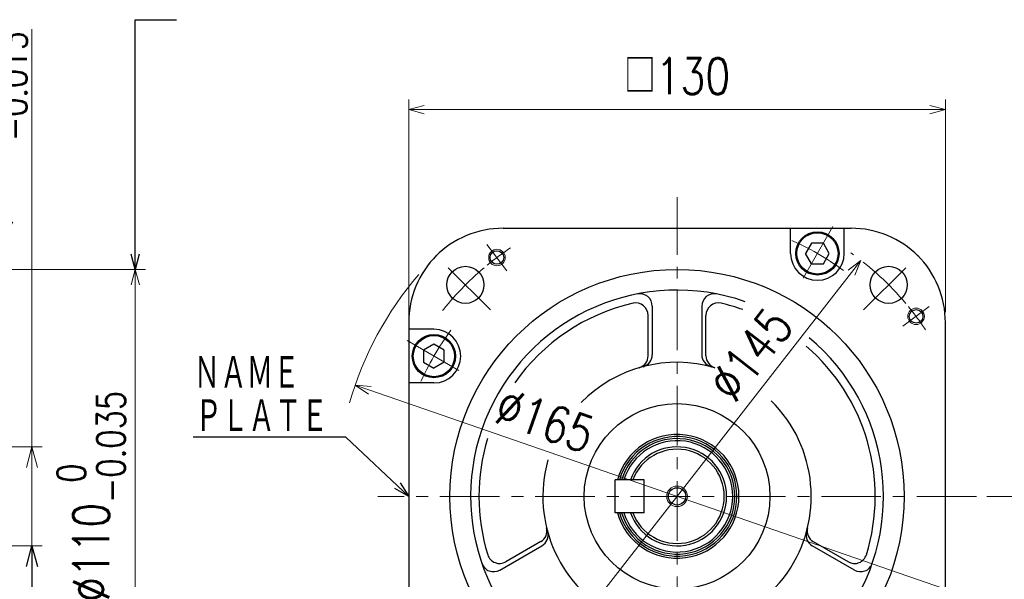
# Model space of a CAD drawing. Header units: millimetres. Extents: x 0 to 1076, y 0 to 742.
# Tile 122 of 124: x 578 to 817, y 467 to 603. Entities that reach past the tile are written whole.
import ezdxf

# ---------------------------------------------------------------- set-up
doc = ezdxf.new("R2010")
doc.units = ezdxf.units.MM
doc.header["$LTSCALE"] = 0.454724
doc.linetypes.add('CENTER', pattern=[50.8, 31.75, -6.35, 6.35, -6.35])
doc.layers.add('NoLayerName_001', color=7, linetype='Continuous')
doc.styles.get("Standard").update_dxf_attribs({"font": 'txt', "bigfont": 'extfont2'})
doc.dimstyles.get("Standard").update_dxf_attribs({"dimtxt": 2.5, "dimasz": 2.5, "dimexe": 1, "dimexo": 1, "dimtad": 1, "dimdec": 3, "dimzin": 0, "dimdsep": 46, "dimtxsty": 'Standard', "dimcen": 2.5, "dimadec": 3, "dimazin": 0, "dimtfac": 0.75, "dimtdec": 3, "dimtmove": 0, "dimatfit": 3, "dimfxl": 1, "dimarcsym": 0})

# ---------------------------------------------------------------- blocks, each defined once
blk = doc.blocks.new('_OPEN30')
at = {"color": 0, "linetype": 'ByBlock', "lineweight": -2}
for p, q in [((-1, 0.267949), (0, 0)), ((0, 0), (-1, -0.267949)), ((0, 0), (-1, 0))]:
    blk.add_line(p, q, dxfattribs=at)
blk = doc.blocks.new('*D116')
at = {"layer": 'Defpoints', "color": 0}
for p in [(782.04, 544.7), (782.04, 544.7), (692.96, 430.3)]:
    blk.add_point(p, dxfattribs=at)
at = {"layer": 'NoLayerName_001', "color": 0, "linetype": 'Continuous', "lineweight": 13}
blk.add_line((695.26, 433.26), (779.74, 541.74), dxfattribs=at)
at = {"layer": 'NoLayerName_001', "color": 0, "lineweight": 13, "xscale": 3.75, "yscale": 3.75, "zscale": 3.75}
for p, rotation in [((782.04, 544.7), 52.09221403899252), ((692.96, 430.3), 232.0922140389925)]:
    blk.add_blockref('_OPEN30', p, dxfattribs=dict(at, rotation=rotation))
at = {"layer": 'NoLayerName_001', "color": 0, "lineweight": 13, "insert": (755.32, 521.88), "char_height": 8.75, "attachment_point": 5, "rotation": 52.0922}
blk.add_mtext('\\W0.8000;%%c145', dxfattribs=at)
blk = doc.blocks.new('*D117')
at = {"layer": 'Defpoints', "color": 0}
for p in [(659.52, 514.43), (659.52, 514.43), (815.48, 460.57)]:
    blk.add_point(p, dxfattribs=at)
at = {"layer": 'NoLayerName_001', "color": 0, "linetype": 'Continuous', "lineweight": 13}
blk.add_line((811.94, 461.79), (663.06, 513.21), dxfattribs=at)
at = {"layer": 'NoLayerName_001', "color": 0, "lineweight": 13, "xscale": 3.75, "yscale": 3.75, "zscale": 3.75}
for p, rotation in [((659.52, 514.43), 160.947676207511), ((815.48, 460.57), 340.947676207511)]:
    blk.add_blockref('_OPEN30', p, dxfattribs=dict(at, rotation=rotation))
at = {"layer": 'NoLayerName_001', "color": 0, "lineweight": 13, "insert": (705.51, 505.92), "char_height": 8.75, "attachment_point": 5, "rotation": 340.9477}
blk.add_mtext('\\W0.8000;%%c165', dxfattribs=at)
blk = doc.blocks.new('*D129')
at = {"layer": 'Defpoints', "color": 0}
for p in [(672.5, 581.25), (802.5, 529.65), (672.5, 528)]:
    blk.add_point(p, dxfattribs=at)
at = {"layer": 'NoLayerName_001', "color": 0, "linetype": 'Continuous', "lineweight": 13}
for p, q in [((672.5, 530.5), (672.5, 583.75)), ((802.5, 532.15), (802.5, 583.75)), ((798.75, 581.25), (676.25, 581.25))]:
    blk.add_line(p, q, dxfattribs=at)
at = {"layer": 'NoLayerName_001', "color": 0, "lineweight": 13, "xscale": 3.75, "yscale": 3.75, "zscale": 3.75, "rotation": 180}
blk.add_blockref('_OPEN30', (672.5, 581.25), dxfattribs=at)
at = {"layer": 'NoLayerName_001', "color": 0, "lineweight": 13, "xscale": 3.75, "yscale": 3.75, "zscale": 3.75}
blk.add_blockref('_OPEN30', (802.5, 581.25), dxfattribs=at)
at = {"layer": 'NoLayerName_001', "color": 0, "lineweight": 13, "insert": (737.5, 589.38), "char_height": 8.75, "attachment_point": 5}
blk.add_mtext('\\W0.8000;□130', dxfattribs=at)
blk = doc.blocks.new('*D137')
at = {"layer": 'Defpoints', "color": 0}
for p in [(544.5, 499.5), (581.25, 499.5), (544.5, 475.5)]:
    blk.add_point(p, dxfattribs=at)
at = {"layer": 'NoLayerName_001', "color": 0, "linetype": 'Continuous', "lineweight": 13}
for p, q in [((581.25, 499.5), (581.25, 600.78)), ((547, 499.5), (583.75, 499.5)), ((581.25, 475.5), (581.25, 494.5)), ((547, 475.5), (583.75, 475.5))]:
    blk.add_line(p, q, dxfattribs=at)
at = {"layer": 'NoLayerName_001', "color": 0, "lineweight": 13, "xscale": 5, "yscale": 5, "zscale": 5, "rotation": 90}
blk.add_blockref('_OPEN30', (581.25, 499.5), dxfattribs=at)
at = {"layer": 'NoLayerName_001', "color": 0, "lineweight": 13, "insert": (572.55, 576.43), "char_height": 8, "attachment_point": 5, "rotation": 90}
blk.add_mtext('\\A1;\\W0.8594;%%c２４{{\\H0.78x;\\A1;\\S 0^ -0.013;}}', dxfattribs=at)
blk = doc.blocks.new('_NONE')
blk = doc.blocks.new('*D138')
at = {"layer": 'Defpoints', "color": 0}
for p in [(493, 542.5), (606.25, 542.5), (493, 432.5)]:
    blk.add_point(p, dxfattribs=at)
at = {"layer": 'NoLayerName_001', "color": 0, "linetype": 'Continuous', "lineweight": 13}
for p, q in [((495.5, 542.5), (608.75, 542.5)), ((606.25, 436.25), (606.25, 538.75)), ((495.5, 432.5), (608.75, 432.5))]:
    blk.add_line(p, q, dxfattribs=at)
at = {"layer": 'NoLayerName_001', "color": 0, "lineweight": 13, "xscale": 3.75, "yscale": 3.75, "zscale": 3.75}
for p, rotation in [((606.25, 542.5), 90), ((606.25, 432.5), 270)]:
    blk.add_blockref('_OPEN30', p, dxfattribs=dict(at, rotation=rotation))
at = {"layer": 'NoLayerName_001', "color": 0, "lineweight": 13, "insert": (595.59, 487.5), "char_height": 8.75, "attachment_point": 5, "rotation": 90}
blk.add_mtext('\\A1;\\W0.8000;%%c110{\\H6.836375;\\S 0^ -0.035;}', dxfattribs=at)
blk = doc.blocks.new('*D141')
at = {"layer": 'Defpoints', "color": 0}
for p in [(810, 487.5), (748.5, 366.6), (825, 366.6)]:
    blk.add_point(p, dxfattribs=at)
at = {"layer": 'NoLayerName_001', "color": 0, "linetype": 'Continuous', "lineweight": 13}
for p, q in [((812.5, 487.5), (827.5, 487.5)), ((825, 483.75), (825, 370.35)), ((751, 366.6), (827.5, 366.6))]:
    blk.add_line(p, q, dxfattribs=at)
at = {"layer": 'NoLayerName_001', "color": 0, "lineweight": 13, "xscale": 3.75, "yscale": 3.75, "zscale": 3.75}
for p, rotation in [((825, 487.5), 90), ((825, 366.6), 270)]:
    blk.add_blockref('_OPEN30', p, dxfattribs=dict(at, rotation=rotation))
at = {"layer": 'NoLayerName_001', "color": 0, "lineweight": 13, "insert": (817.32, 427.05), "char_height": 8.75, "attachment_point": 5, "rotation": 90}
blk.add_mtext('\\W0.8000;１２１', dxfattribs=at)

msp = doc.modelspace()

# ---------------------------------------------------------------- linework, layer by layer
at = {"layer": 'NoLayerName_001', "color": 4, "linetype": 'CENTER', "lineweight": 13}
for p, q in [((737.5, 361.25), (737.5, 560)), ((775.2501, 552.8849), (767.7501, 539.8945)), ((696.2757, 542.2065), (691.4612, 548.5956)), ((692.3056, 532.6944), (680.0805, 544.9195)), ((782.6944, 532.6944), (794.9195, 544.9195)), ((792.2065, 528.7243), (798.5956, 533.5388)), ((672.1151, 525.2501), (685.1055, 517.7501)), ((810, 487.5), (665, 487.5))]:
    msp.add_line(p, q, dxfattribs=at)
at = {"layer": 'NoLayerName_001', "color": 7, "linetype": 'Continuous', "lineweight": 25}
for p, q in [((695.3544, 552.5), (779.6456, 552.5)), ((764.999, 546.3907), (764.999, 552.501)), ((777.999, 546.3907), (777.999, 552.501)), ((770.0556, 548.8907), (768.6123, 546.3907)), ((772.9424, 548.8907), (770.0556, 548.8907)), ((774.3858, 546.3907), (772.9424, 548.8907)), ((770.0556, 543.8907), (768.6123, 546.3907)), ((772.9424, 543.8907), (774.3858, 546.3907)), ((770.0556, 543.8907), (772.9424, 543.8907)), ((731.5, 533.6303), (731.5, 521.8402)), ((743.5, 533.6303), (743.5, 521.8402)), ((672.5, 529.6456), (672.5, 445.3544)), ((730.5, 521.5624), (730.5, 531.3748)), ((744.5, 521.5624), (744.5, 531.3748)), ((802.5, 445.3544), (802.5, 529.6456)), ((678.6093, 527.999), (672.499, 527.999)), ((678.6093, 524.3858), (676.1093, 522.9424)), ((676.1093, 522.9424), (676.1093, 520.0556)), ((681.1093, 522.9424), (678.6093, 524.3858)), ((681.1093, 520.0556), (681.1093, 522.9424)), ((676.1093, 520.0556), (678.6093, 518.6123)), ((681.1093, 520.0556), (678.6093, 518.6123)), ((678.6093, 514.999), (672.499, 514.999)), ((729.5, 491.5), (722.5, 491.5)), ((722.5, 483.5), (722.5, 491.5)), ((729.5, 483.5), (729.5, 491.5)), ((729.5, 483.5), (722.5, 483.5)), ((694.55, 469.631), (704.7605, 475.526)), ((704.5011, 476.531), (696.0033, 471.6248)), ((780.45, 469.631), (770.2395, 475.526)), ((770.4989, 476.531), (778.9967, 471.6248))]:
    msp.add_line(p, q, dxfattribs=at)
for centre, radius in [((771.499, 546.3907), 5.25), ((771.499, 546.3907), 5), ((693.8684, 545.4011), 1.65), ((686.2348, 538.7652), 4.5), ((737.5, 487.5), 55), ((788.7653, 538.7652), 4.5), ((795.4011, 531.1316), 1.65), ((678.6093, 521.499), 5.25), ((678.6093, 521.499), 5), ((737.5, 487.5), 22.5), ((737.5, 487.5), 2.1)]:
    msp.add_circle(centre, radius, dxfattribs=at)
at = {"layer": 'NoLayerName_001', "color": 4, "linetype": 'Continuous', "lineweight": 13}
for centre, radius in [((693.8684, 545.4011), 2), ((795.4011, 531.1316), 2), ((737.5, 487.5), 2.5)]:
    msp.add_circle(centre, radius, dxfattribs=at)
at = {"layer": 'NoLayerName_001', "color": 7, "linetype": 'Continuous', "lineweight": 25}
for centre, radius, start, end in [((695.3544, 529.5), 23, 90, 135.099128), ((779.6456, 529.5), 23, 44.900872, 90), ((771.499, 546.3907), 6.5, 180, 0), ((695.5, 529.6456), 23, 134.900872, 180), ((779.5, 529.6456), 23, 0, 45.099128), ((737.5, 487.5), 50, 70.724175, 50.249087), ((728.5, 533.6303), 3, 0, 101.039714), ((746.5, 533.6303), 3, 78.960286, 180), ((737.5, 487.5), 48, 102.839588, 144.99359), ((727.5, 531.3748), 3, 0, 102.839588), ((747.5, 531.3748), 3, 77.160412, 180), ((737.5, 487.5), 48, 70.576808, 77.160412), ((678.6093, 521.499), 6.5, 270, 90), ((737.5, 487.5), 48, 342.839588, 49.298125), ((737.5, 487.5), 32.5, 73.638896, 135.662524), ((727.5, 521.5624), 3, 286.361104, 0), ((728.5, 521.8402), 3, 284.685973, 0), ((746.5, 521.8402), 3, 180, 255.314027), ((747.5, 521.5624), 3, 180, 253.638896), ((737.5, 487.5), 32.5, 164.201967, 45.466526), ((737.5, 487.5), 48, 163.008893, 197.160412), ((737.5, 487.5), 15, 195.46601, 164.53399), ((737.5, 487.5), 14.5, 196.013394, 163.986606), ((737.5, 487.5), 14, 196.60155, 163.39845), ((737.5, 487.5), 13.5, 197.235285, 162.764715), ((737.5, 487.5), 12, 199.471221, 160.528779), ((737.5, 487.5), 11.4226, 200.498414, 159.501586), ((703.0011, 479.129), 3, 300, 13.638896), ((771.9989, 479.129), 3, 166.361104, 240), ((703.2605, 478.1241), 3, 300, 15.314027), ((771.7395, 478.1241), 3, 164.685973, 240), ((694.5033, 474.2228), 3, 197.160412, 300), ((780.4967, 474.2228), 3, 240, 342.839588), ((693.05, 472.2291), 3, 198.960286, 300), ((781.95, 472.2291), 3, 240, 341.039714)]:
    msp.add_arc(centre, radius, start, end, dxfattribs=at)
at = {"layer": 'NoLayerName_001', "color": 4, "linetype": 'CENTER', "lineweight": 13}
for centre, radius, start, end in [((737.5001, 487.5), 68, 53.677402, 66.322592), ((737.5, 487.5), 72.5, 123.838452, 129.371029), ((737.5, 487.5), 72.5, 40.161548, 54.494298), ((737.5, 487.5), 72.5, 130.161548, 142.046801), ((737.5, 487.5), 72.5, 33.838452, 39.371029), ((737.5, 487.5001), 68, 143.677402, 156.322592)]:
    msp.add_arc(centre, radius, start, end, dxfattribs=at)
at = {"layer": 'NoLayerName_001', "color": 4, "linetype": 'Continuous', "lineweight": 13}
msp.add_arc((737.5, 487.5), 82.5, 139.3041, 164.070636, dxfattribs=at)

# ---------------------------------------------------------------- texts
at = {"layer": 'NoLayerName_001', "color": 3, "lineweight": 13, "insert": (620.4167, 513), "char_height": 8.75, "attachment_point": 7}
msp.add_mtext('\\A1;\\W0.6667;ＮＡＭＥ', dxfattribs=at)
at = {"layer": 'NoLayerName_001', "color": 3, "linetype": 'Continuous', "lineweight": 13, "insert": (652.9167, 502.5), "char_height": 8.75, "attachment_point": 9, "line_spacing_factor": 0.771429}
msp.add_mtext('\\A1;\\W0.6667;ＰＬＡＴＥ', dxfattribs=at)

# ---------------------------------------------------------------- dimensions: what is measured, and where the dimension line sits
at = {"layer": 'NoLayerName_001', "color": 3, "linetype": 'Continuous', "lineweight": 13}
for base, p1, p2, angle, text, override, picture, middle, dimtype in [((581.25, 499.5), (544.4999, 475.5), (544.4999, 499.5), 90, '\\W0.8594;%%c２４{{\\H0.78x;\\A1;\\S 0^ -0.013;}}', {"dimtxt": 8, "dimasz": 5, "dimexe": 2.5, "dimexo": 2.5, "dimgap": 1.25, "dimdec": 0, "dimzin": 8, "dimpost": '%%c<>{{\\H0.78x;\\A1;\\S 0^ -0.013;}}', "dimblk1": 'NONE', "dimblk2": 'OPEN30', "dimsah": 1, "dimclrd": 0, "dimclre": 0, "dimclrt": 0, "dimtp": 0, "dimtm": 0.013, "dimtfac": 0.7813, "dimtolj": 1, "dimlwd": 13, "dimlwe": 13}, '*D137', (581.25, 576.4276), 160), ((672.5, 581.25), (802.5, 529.6456), (672.5, 527.999), 180, '\\W0.8000;<>', {"dimtxt": 8.75, "dimasz": 3.75, "dimexe": 2.5, "dimexo": 2.5, "dimgap": 2.5, "dimzin": 8, "dimpost": '□<>', "dimblk": 'OPEN30', "dimclrd": 0, "dimclre": 0, "dimclrt": 0, "dimtp": 0, "dimtm": 0, "dimlwd": 13, "dimlwe": 13}, '*D129', (737.5, 581.25), 160), ((782.0435, 544.7025), (692.9565, 430.2975, 430.2975), (782.0435, 544.7025), 52.092214, '\\W0.8000;<>', {"dimtxt": 8.75, "dimasz": 3.75, "dimexe": 2.5, "dimexo": 2.5, "dimgap": 2.5, "dimzin": 8, "dimpost": '%%c<>', "dimblk": 'OPEN30', "dimse1": 1, "dimse2": 1, "dimclrd": 0, "dimclre": 0, "dimclrt": 0, "dimtp": 0, "dimtm": 0, "dimlwd": 13, "dimlwe": 13}, '*D116', (760.8897, 517.537), 161), ((606.25, 542.5), (493, 432.5), (493, 542.5), 90, '\\W0.8000;<>', {"dimtxt": 8.75, "dimasz": 3.75, "dimexe": 2.5, "dimexo": 2.5, "dimgap": 2.5, "dimzin": 8, "dimpost": '%%c<>', "dimblk": 'OPEN30', "dimclrd": 0, "dimclre": 0, "dimclrt": 0, "dimtol": 1, "dimtp": 0, "dimtm": 0.035, "dimtfac": 0.7813, "dimtolj": 1, "dimlwd": 13, "dimlwe": 13}, '*D138', (606.25, 487.5), 160), ((659.5193, 514.4306), (815.4807, 460.5694, 460.5694), (659.5193, 514.4306), 160.947676, '\\W0.8000;<>', {"dimtxt": 8.75, "dimasz": 3.75, "dimexe": 2.5, "dimexo": 2.5, "dimgap": 2.5, "dimzin": 8, "dimpost": '%%c<>', "dimblk": 'OPEN30', "dimse1": 1, "dimse2": 1, "dimclrd": 0, "dimclre": 0, "dimclrt": 0, "dimtp": 0, "dimtm": 0, "dimlwd": 13, "dimlwe": 13}, '*D117', (703.2377, 499.3325), 161), ((825, 366.6), (810, 487.5), (748.5, 366.6), 270, '\\W0.8000;１２１', {"dimtxt": 8.75, "dimasz": 3.75, "dimexe": 2.5, "dimexo": 2.5, "dimgap": 2.5, "dimzin": 8, "dimblk": 'OPEN30', "dimclrd": 0, "dimclre": 0, "dimclrt": 0, "dimtp": 0, "dimtm": 0, "dimlwd": 13, "dimlwe": 13}, '*D141', (825, 427.05), 160)]:
    dim = msp.add_linear_dim(base=base, p1=p1, p2=p2, angle=angle, text=text, dimstyle='Standard', override=override, dxfattribs=at)
    dim.commit()
    dim.dimension.update_dxf_attribs({"geometry": picture, "text_midpoint": middle, "dimtype": dimtype})

# ---------------------------------------------------------------- leaders
for points, override in [([(606.25, 542.5), (606.25, 603.0625), (616.25, 603.0625)], {"dimasz": 3.75, "dimldrblk": 'OPEN30'}), ([(581.25, 475.5), (581.25, 381.8294), (591.25, 381.8294)], {"dimasz": 5, "dimldrblk": 'OPEN30'})]:
    msp.add_leader(points, dimstyle='Standard', override=override, dxfattribs=at)
at = {"layer": 'NoLayerName_001', "color": 3, "linetype": 'Continuous', "lineweight": 13, "annotation_type": 0, "has_hookline": 1, "hookline_direction": 1, "text_width": 32.645}
msp.add_leader([(672.5, 487.5), (657.2917, 501.875), (653.5417, 501.875)], dimstyle='Standard', override={"dimtxt": 8.75, "dimasz": 3.75, "dimldrblk": 'OPEN30'}, dxfattribs=at)

doc.saveas('drawing.dxf')
